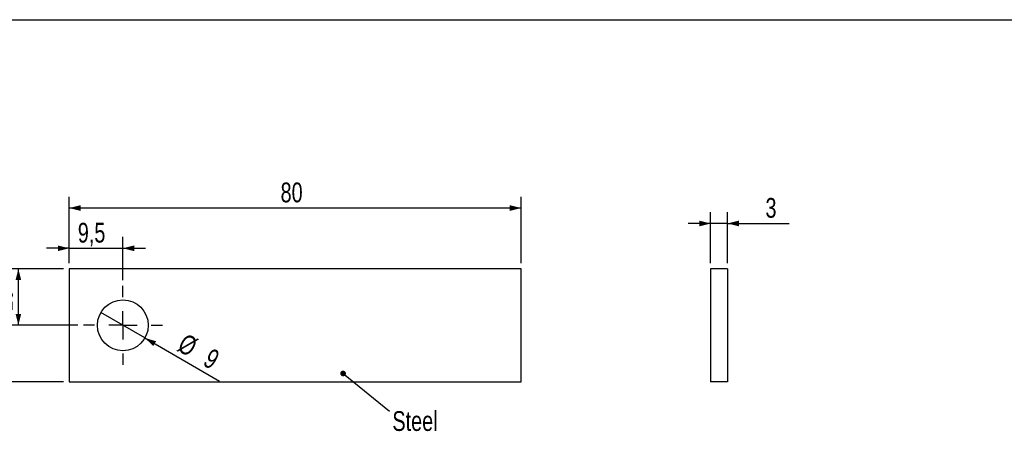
# Model space of a CAD drawing. Header units: millimetres. Extents: x 8 to 862, y 8 to 585.
# Tile 55 of 82: x 301 to 475, y 512 to 585. Entities that reach past the tile are written whole.
import ezdxf

# ---------------------------------------------------------------- set-up
doc = ezdxf.new("R2010")
doc.units = ezdxf.units.MM
doc.linetypes.add('CENTERX2', pattern=[20.32, 12.7, -2.54, 2.54, -2.54])
for name, color, linetype in [('CENTERLINE', 4, 'CENTERX2'), ('DIMENSIONS', 2, 'Continuous'), ('TEXT', 2, 'Continuous')]:
    doc.layers.add(name, color=color, linetype=linetype)
doc.layers.add('OUTLINE', color=7, linetype='Continuous', lineweight=25)
doc.styles.add('SLDTEXTSTYLE0', font='TXT', dxfattribs={"width": 0.75})
doc.dimstyles.new('SLDDIMSTYLE11', dxfattribs={"dimtxt": 3.5, "dimasz": 2, "dimexe": 0, "dimexo": 0.0625, "dimgap": 0.875, "dimtad": 1, "dimrnd": 1e-09, "dimzin": 12, "dimdsep": 46, "dimtxsty": 'SLDTEXTSTYLE0', "dimsah": 1, "dimcen": 0.09, "dimadec": 0, "dimazin": 3, "dimtfac": 1, "dimtmove": 0, "dimatfit": 0, "dimfxl": 0, "dimfrac": 2, "dimtolj": 1, "dimtzin": 12, "dimarcsym": 0})
doc.dimstyles.new('SLDDIMSTYLE2', dxfattribs={"dimtxt": 3.5, "dimasz": 2, "dimexe": 0, "dimexo": 0.0625, "dimgap": 0.875, "dimtad": 1, "dimrnd": 1e-09, "dimzin": 12, "dimdsep": 46, "dimtxsty": 'SLDTEXTSTYLE0', "dimsah": 1, "dimcen": 0.09, "dimadec": 0, "dimazin": 3, "dimtfac": 1, "dimtofl": 0, "dimtmove": 0, "dimatfit": 3, "dimfxl": 0, "dimfrac": 2, "dimtolj": 1, "dimtzin": 12, "dimarcsym": 0})
doc.dimstyles.new('SLDDIMSTYLE20', dxfattribs={"dimtxt": 0.18, "dimasz": 1, "dimexe": 0, "dimexo": 0.0625, "dimgap": 0, "dimtad": 0, "dimtih": 1, "dimtoh": 1, "dimdec": 0, "dimrnd": 1e-09, "dimzin": 0, "dimdsep": 46, "dimtxsty": 'Standard', "dimblk1": 'DOT', "dimblk2": 'DOT', "dimsah": 1, "dimcen": 0.09, "dimadec": 0, "dimazin": 0, "dimtfac": 1, "dimtdec": 0, "dimtofl": 0, "dimtmove": 0, "dimatfit": 3, "dimldrblk": 'DOT', "dimfxl": 0, "dimfrac": 2, "dimtolj": 1, "dimtzin": 0, "dimarcsym": 0})
doc.dimstyles.new('SLDDIMSTYLE36', dxfattribs={"dimtxt": 3.5, "dimasz": 2, "dimexe": 0, "dimexo": 0.0625, "dimgap": 0.875, "dimtad": 1, "dimdec": 1, "dimrnd": 1e-09, "dimzin": 12, "dimdsep": 46, "dimtxsty": 'SLDTEXTSTYLE0', "dimblk1": 'NONE', "dimsah": 1, "dimcen": 0, "dimadec": 0, "dimazin": 3, "dimtfac": 1, "dimtdec": 1, "dimtmove": 0, "dimatfit": 3, "dimldrblk": 'NONE', "dimfxl": 0, "dimfrac": 2, "dimtolj": 1, "dimtzin": 12, "dimarcsym": 0})

# ---------------------------------------------------------------- blocks, each defined once
blk = doc.blocks.new('_D_94')
at = {"layer": 'DIMENSIONS'}
for p, q in [((309.68, 541.97), (309.68, 553.7)), ((389.68, 541.97), (389.68, 553.7)), ((389.68, 551.7), (309.68, 551.7))]:
    blk.add_line(p, q, dxfattribs=at)
for points in [[(309.68, 551.7), (311.68, 551.2), (311.68, 552.2)], [(389.68, 551.7), (387.68, 552.2), (387.68, 551.2)]]:
    blk.add_solid(points, dxfattribs=at)
at = {"layer": 'DIMENSIONS', "insert": (347.1, 556.21), "char_height": 3.5, "attachment_point": 1, "style": 'SLDTEXTSTYLE0'}
blk.add_mtext('80', dxfattribs=at)
blk = doc.blocks.new('_D_95')
at = {"layer": 'DIMENSIONS'}
for p, q in [((308.68, 540.97), (298.68, 540.97)), ((300.68, 530.97), (300.68, 540.97)), ((311.18, 530.97), (298.68, 530.97))]:
    blk.add_line(p, q, dxfattribs=at)
for points in [[(300.68, 540.97), (300.18, 538.97), (301.18, 538.97)], [(300.68, 530.97), (301.18, 532.97), (300.18, 532.97)]]:
    blk.add_solid(points, dxfattribs=at)
at = {"layer": 'DIMENSIONS', "insert": (296.17, 533.38), "char_height": 3.5, "attachment_point": 1, "rotation": 90, "style": 'SLDTEXTSTYLE0'}
blk.add_mtext('10', dxfattribs=at)
blk = doc.blocks.new('_D_96')
at = {"layer": 'DIMENSIONS'}
for p, q in [((308.68, 540.97), (291.68, 540.97)), ((293.68, 540.97), (293.68, 520.97)), ((308.68, 520.97), (291.68, 520.97))]:
    blk.add_line(p, q, dxfattribs=at)
for points in [[(293.68, 540.97), (293.18, 538.97), (294.18, 538.97)], [(293.68, 520.97), (294.18, 522.97), (293.18, 522.97)]]:
    blk.add_solid(points, dxfattribs=at)
at = {"layer": 'DIMENSIONS', "insert": (289.17, 528.38), "char_height": 3.5, "attachment_point": 1, "rotation": 90, "style": 'SLDTEXTSTYLE0'}
blk.add_mtext('20', dxfattribs=at)
blk = doc.blocks.new('_D_97')
at = {"layer": 'DIMENSIONS'}
for q in [(315.29, 533.22), (336.3, 521.09)]:
    blk.add_line((323.08, 528.72), q, dxfattribs=at)
blk.add_solid([(323.08, 528.72), (324.56, 527.28), (325.06, 528.15)], dxfattribs=at)
at = {"layer": 'DIMENSIONS', "char_height": 3.5, "attachment_point": 1, "rotation": 330, "style": 'SLDTEXTSTYLE0'}
for s, insert in [('%%c', (330.35, 529.67)), ('9', (334.92, 527.04))]:
    blk.add_mtext(s, dxfattribs=dict(at, insert=insert))
blk = doc.blocks.new('_None')
blk = doc.blocks.new('_D_98')
at = {"layer": 'DIMENSIONS'}
for p, q in [((309.68, 541.97), (309.68, 546.58)), ((319.18, 538.97), (319.18, 546.58)), ((309.68, 544.58), (305.68, 544.58)), ((309.68, 544.58), (319.18, 544.58)), ((319.18, 544.58), (323.18, 544.58))]:
    blk.add_line(p, q, dxfattribs=at)
for points in [[(309.68, 544.58), (307.68, 545.08), (307.68, 544.08)], [(319.18, 544.58), (321.18, 544.08), (321.18, 545.08)]]:
    blk.add_solid(points, dxfattribs=at)
at = {"layer": 'DIMENSIONS', "insert": (311.2, 549.09), "char_height": 3.5, "attachment_point": 1, "style": 'SLDTEXTSTYLE0'}
blk.add_mtext('9,5', dxfattribs=at)
blk = doc.blocks.new('_Dot')
at = {"color": 0, "linetype": 'ByBlock', "lineweight": -2}
blk.add_line((-0.5, 0), (-1, 0), dxfattribs=at)
at = {"color": 0, "linetype": 'ByBlock', "const_width": 0.5}
blk.add_lwpolyline([(-0.25, 0, 1), (0.25, 0, 1)], format="xyb", close=True, dxfattribs=at)
blk = doc.blocks.new('SW_CENTERMARKSYMBOL_3')
at = {"layer": 'CENTERLINE', "color": 0}
for p, q in [((0, 5), (0, 7)), ((0, 0), (0, 2.5)), ((-5, 0), (-7, 0)), ((0, 0), (-2.5, 0)), ((0, 0), (0, -2.5)), ((0, 0), (2.5, 0)), ((5, 0), (7, 0)), ((0, -5), (0, -7))]:
    blk.add_line(p, q, dxfattribs=at)
blk = doc.blocks.new('_D_99')
at = {"layer": 'DIMENSIONS'}
for p, q in [((423.23, 541.97), (423.23, 550.97)), ((426.23, 541.97), (426.23, 550.97)), ((423.23, 548.97), (419.23, 548.97)), ((426.23, 548.97), (423.23, 548.97)), ((426.23, 548.97), (437.11, 548.97))]:
    blk.add_line(p, q, dxfattribs=at)
for points in [[(423.23, 548.97), (421.23, 549.47), (421.23, 548.47)], [(426.23, 548.97), (428.23, 548.47), (428.23, 549.47)]]:
    blk.add_solid(points, dxfattribs=at)
at = {"layer": 'DIMENSIONS', "insert": (432.94, 553.48), "char_height": 3.5, "attachment_point": 1, "style": 'SLDTEXTSTYLE0'}
blk.add_mtext('3', dxfattribs=at)

msp = doc.modelspace()

# ---------------------------------------------------------------- linework, layer by layer
at = {"layer": 'OUTLINE'}
for p, q in [((8, 585), (832, 585)), ((309.68373, 540.96579), (309.68373, 520.96579)), ((389.68373, 540.96579), (309.68373, 540.96579)), ((389.68373, 520.96579), (389.68373, 540.96579)), ((426.22693, 540.96579), (423.22693, 540.96579)), ((423.22693, 540.96579), (423.22693, 520.96579)), ((426.22693, 540.96579), (426.22693, 520.96579)), ((309.68373, 520.96579), (389.68373, 520.96579)), ((426.22693, 520.96579), (423.22693, 520.96579))]:
    msp.add_line(p, q, dxfattribs=at)
msp.add_circle((319.18373, 530.96579), 4.5, dxfattribs=at)

# ---------------------------------------------------------------- block references
at = {"layer": 'CENTERLINE'}
msp.add_blockref('SW_CENTERMARKSYMBOL_3', (319.18373, 530.96579), dxfattribs=at)

# ---------------------------------------------------------------- texts
at = {"layer": 'TEXT', "insert": (366.89489, 515.78469), "char_height": 3.5, "attachment_point": 1, "style": 'SLDTEXTSTYLE0'}
msp.add_mtext('Steel', dxfattribs=at)

# ---------------------------------------------------------------- dimensions: what is measured, and where the dimension line sits
at = {"layer": 'DIMENSIONS'}
for base, p1, p2, angle, picture, middle in [((309.68373, 551.6962), (389.68373, 540.96579), (309.68373, 540.96579), 0, '_D_94', (349.68373, 551.6962)), ((293.68373, 520.96579), (309.68373, 540.96579), (309.68373, 520.96579), 90, '_D_96', (293.68373, 530.96579)), ((300.68373, 540.96579), (312.18373, 530.96579), (309.68373, 540.96579), 90, '_D_95', (300.68373, 535.96579))]:
    dim = msp.add_linear_dim(base=base, p1=p1, p2=p2, angle=angle, dimstyle='SLDDIMSTYLE2', dxfattribs=at)
    dim.commit()
    dim.dimension.update_dxf_attribs({"geometry": picture, "text_midpoint": middle, "dimtype": 160})
for base, p1, p2, picture, middle in [((423.22693, 548.96579), (426.22693, 540.96579), (423.22693, 540.96579), '_D_99', (434.22693, 548.96579)), ((319.18373, 544.57638), (309.68373, 540.96579), (319.18373, 537.96579), '_D_98', (314.43373, 544.57638))]:
    dim = msp.add_linear_dim(base=base, p1=p1, p2=p2, dimstyle='SLDDIMSTYLE11', dxfattribs=at)
    dim.commit()
    dim.dimension.update_dxf_attribs({"geometry": picture, "text_midpoint": middle, "dimtype": 160})
dim = msp.add_diameter_dim_2p(p1=(315.28662, 533.21579), p2=(323.08085, 528.71579), dimstyle='SLDDIMSTYLE36', dxfattribs=at)
dim.commit()
dim.dimension.update_dxf_attribs({"geometry": '_D_97', "text_midpoint": (331.74345, 523.71445), "dimtype": 163})

# ---------------------------------------------------------------- leaders
at = {"layer": 'TEXT'}
msp.add_leader([(358.16758, 522.44549), (366.36799, 515.78947)], dimstyle='SLDDIMSTYLE20', dxfattribs=at)

doc.saveas('drawing.dxf')
